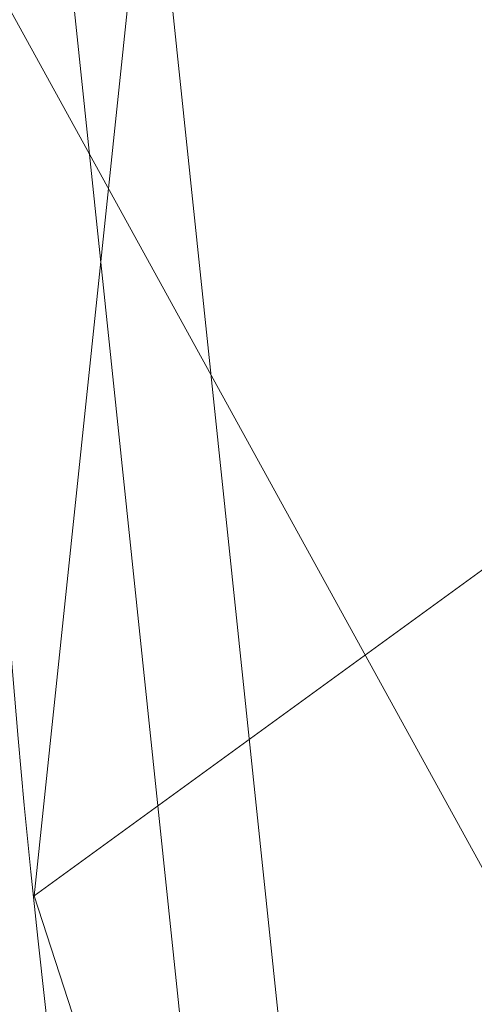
# Model space of a CAD drawing. Header units: millimetres. Extents: x -71 to 71, y -145 to 145.
# Tile 166 of 256: x -60.2 to -57.59, y -6.94 to -1.3. Entities that reach past the tile are written whole.
import ezdxf

# ---------------------------------------------------------------- set-up
doc = ezdxf.new("R2010")
doc.units = ezdxf.units.MM
doc.layers.add('1', color=7, linetype='CONTINUOUS')

msp = doc.modelspace()

# ---------------------------------------------------------------- linework, layer by layer
at = {"layer": '1', "color": 163, "linetype": 'Continuous', "lineweight": 13, "extrusion": (-5.23961e-15, 1.15648e-14, -1)}
msp.add_circle((0, 0, 144.0046), 61.0181, dxfattribs=at)
at = {"layer": '1', "color": 163, "linetype": 'Continuous', "lineweight": 13}
msp.add_circle((0, 0, -145), 60.4434, dxfattribs=at)
for points in [[(24.5845, 55.2178, -145), (-60.1123, -6.3181, -145), (-57.4851, 18.678, -145)], [(24.5845, 55.2178, -145), (-35.5277, -48.8997, -145), (-52.3455, -30.2217, -145), (-60.1123, -6.3181, -145)], [(-55.5385, -9.7929, -124.3698), (-55.5385, 9.7929, -124.3698), (-62.4157, 2.6859, -124.4759)], [(-58.0316, -18.8556, -144.0046), (-60.6838, 6.3781, -144.0046), (-60.1123, 6.3181, -145), (-57.4851, -18.678, -145)], [(-62.4157, 2.6859, -124.4759), (-63.0153, -11.3325, -124.5197), (-55.5385, -9.7929, -124.3698)]]:
    msp.add_3dface(points, dxfattribs=at)

doc.saveas('drawing.dxf')
